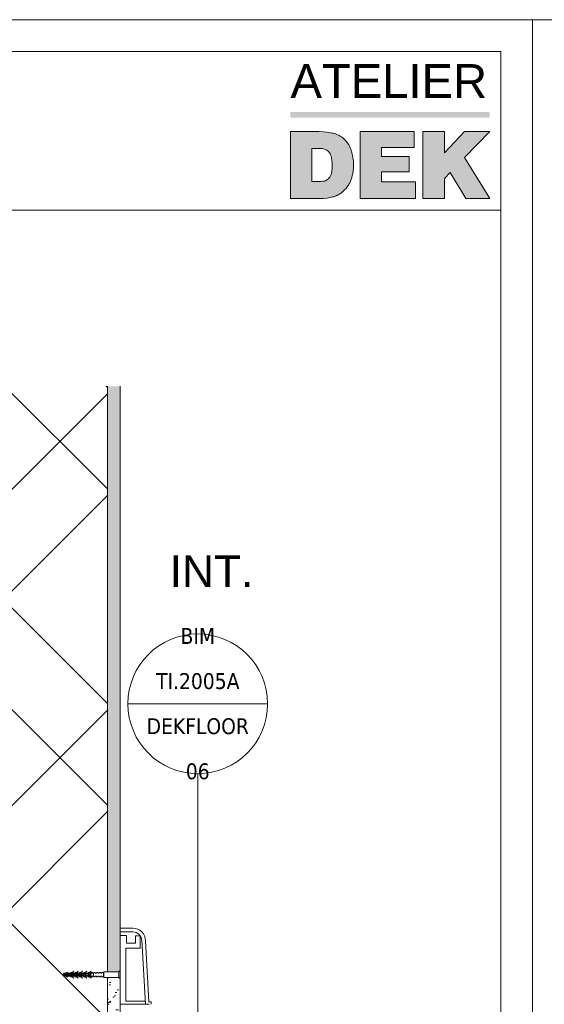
# Model space of a CAD drawing. Header units: millimetres. Extents: x -164296 to 75635, y 29674 to 91116.
# Tile 6 of 20: x -162965 to -162552, y 34867 to 35642. Entities that reach past the tile are written whole.
import ezdxf
from ezdxf.xclip import XClip

# ---------------------------------------------------------------- set-up
doc = ezdxf.new("R2010")
doc.units = ezdxf.units.MM
doc.header["$MEASUREMENT"] = 0
doc.header["$XCLIPFRAME"] = 0
doc.linetypes.add('DASHED', pattern=[19.05, 12.7, -6.35])
for name, color, linetype in [('POHLED ZÁPADNÍ_1__K EXPEDICI', 7, 'Continuous'), ('POHLED ZÁPADNÍ_1_DEK_Kotvení', 7, 'Continuous'), ('POHLED ZÁPADNÍ_1_DEK_KÓTY', 7, 'Continuous'), ('POHLED ZÁPADNÍ_1_DEK_POPIS', 7, 'Continuous'), ('POHLED ZÁPADNÍ_1_DEK_SLABA', 7, 'Continuous'), ('POHLED ZÁPADNÍ_1_DEK_ŠRAFY', 7, 'Continuous'), ('POHLED ZÁPADNÍ_1_moje-rastr-pozn', 7, 'Continuous')]:
    doc.layers.add(name, color=color, linetype=linetype)
doc.styles.add('GENEROVANÝ_STYL_1', font='txt')
doc.styles.add('GENEROVANÝ_STYL_2', font='txt')
doc.styles.add('GENEROVANÝ_STYL_3', font='txt')
pattern_1 = [(307.5, (-335352.469, 4145.192), (9.63411885, 0.3149668), [0, -7.6, 0, -8.5, 0, -8.125]), (277.5, (-335352.469, 4145.192), (-14.1107303, 8.8488835), [0, -4.1, 0, -6.85, 0, -2.625]), (237.5, (-335352.469, 4151.342), (-0.02829527, 15.5707093), [0, -2.5, 0, -9, 0, -11.75]), (227.5, (-335352.469, 4151.342), (-4.3883778, 15.030633), [0, -1.25, 0, -5.9, 0, -6.75])]

# ---------------------------------------------------------------- blocks, each defined once
blk = doc.blocks.new('Kresba_1_1', base_point=(-167022.02, 33615.4))
at = {"layer": 'POHLED ZÁPADNÍ_1_DEK_POPIS', "linetype": 'Continuous', "lineweight": 18}
for color, points in [(40, [(-162594.67, 35569.8), (-162751.51, 35569.8), (-162751.51, 35565.29), (-162594.67, 35565.29)]), (6, [(-162696.62, 35554.29), (-162696.62, 35501.58), (-162653.2, 35501.58), (-162653.2, 35514.72), (-162679.78, 35514.72), (-162679.78, 35522.72), (-162658.15, 35522.72), (-162658.15, 35534.82), (-162679.77, 35534.82), (-162679.77, 35541.76), (-162654.27, 35541.76), (-162654.27, 35554.29)]), (6, [(-162647.35, 35554.28), (-162647.35, 35501.57), (-162630.3, 35501.57), (-162630.3, 35517.35), (-162625.88, 35521.99), (-162613.41, 35501.59), (-162594.65, 35501.59), (-162614.5, 35533.89), (-162594.65, 35554.28), (-162614.55, 35554.28), (-162630.41, 35537.71), (-162630.3, 35554.29)])]:
    blk.add_hatch(color=color, dxfattribs=at).paths.add_polyline_path(points)
h = blk.add_hatch(color=6, dxfattribs=at)
h.paths.add_polyline_path([(-162751.51, 35501.58), (-162725.59, 35501.58), (-162722.99, 35501.99), (-162721.46, 35502.21), (-162720.17, 35502.42), (-162719.31, 35502.63), (-162718.45, 35502.85), (-162717.59, 35503.06), (-162716.96, 35503.3), (-162716.29, 35503.52), (-162715.64, 35503.73), (-162715.2, 35503.94), (-162714.77, 35504.17), (-162714.35, 35504.37), (-162713.92, 35504.57), (-162713.48, 35504.8), (-162713.05, 35505.02), (-162712.63, 35505.24), (-162711.97, 35505.67), (-162711.32, 35506.11), (-162710.89, 35506.53), (-162710.45, 35506.96), (-162710.02, 35507.4), (-162709.57, 35507.82), (-162709.15, 35508.25), (-162708.71, 35508.68), (-162708.06, 35509.35), (-162707.42, 35509.99), (-162706.77, 35510.85), (-162706.34, 35511.51), (-162705.91, 35512.15), (-162705.47, 35512.8), (-162705.25, 35513.24), (-162705.05, 35513.67), (-162704.84, 35514.1), (-162704.61, 35514.53), (-162704.39, 35514.96), (-162704.18, 35515.39), (-162703.98, 35516.04), (-162703.75, 35516.7), (-162703.52, 35517.35), (-162703.32, 35517.99), (-162703.1, 35518.64), (-162702.88, 35519.49), (-162702.67, 35520.37), (-162702.45, 35521.45), (-162702.24, 35523.21), (-162702.02, 35526), (-162702.02, 35531.39), (-162702.23, 35532.47), (-162702.46, 35533.99), (-162702.66, 35535.52), (-162702.88, 35536.59), (-162703.1, 35537.44), (-162703.31, 35538.34), (-162703.53, 35538.94), (-162703.74, 35539.61), (-162703.97, 35540.25), (-162704.19, 35540.9), (-162704.4, 35541.57), (-162704.83, 35542.41), (-162705.26, 35543.28), (-162705.7, 35543.92), (-162706.13, 35544.78), (-162706.78, 35545.64), (-162707.43, 35546.5), (-162708.3, 35547.37), (-162709.16, 35548.25), (-162710.02, 35549.1), (-162711.31, 35550.17), (-162712.42, 35550.82), (-162713.28, 35551.27), (-162714.15, 35551.69), (-162714.98, 35552.14), (-162716.05, 35552.55), (-162716.73, 35552.78), (-162717.79, 35552.98), (-162718.65, 35553.19), (-162719.76, 35553.41), (-162721.07, 35553.63), (-162723.01, 35553.86), (-162725.56, 35554.06), (-162728.93, 35554.28), (-162751.51, 35554.29)])
h.paths.add_polyline_path([(-162727.52, 35514.95), (-162734.65, 35514.95), (-162734.65, 35541.09), (-162727.77, 35541.11), (-162726.24, 35540.88), (-162725.39, 35540.67), (-162724.08, 35540.23), (-162722.78, 35539.61), (-162721.69, 35538.74), (-162720.82, 35537.66), (-162720.39, 35537.01), (-162719.96, 35536.11), (-162719.54, 35535.03), (-162719.31, 35534.4), (-162719.11, 35533.34), (-162718.88, 35531.83), (-162718.67, 35529.15), (-162718.67, 35525.96), (-162718.88, 35522.72), (-162719.09, 35521.86), (-162719.32, 35521.24), (-162719.52, 35520.58), (-162719.75, 35519.96), (-162720.18, 35519.06), (-162720.62, 35518.42), (-162721.05, 35517.78), (-162721.69, 35517.12), (-162722.56, 35516.49), (-162723.21, 35516.04), (-162724.06, 35515.6), (-162724.73, 35515.38), (-162726.01, 35515.17)], flags=0)
at = {"layer": 'POHLED ZÁPADNÍ_1_DEK_ŠRAFY', "linetype": 'Continuous', "lineweight": 18}
h = blk.add_hatch(dxfattribs=at)
h.set_pattern_fill('ZDIVO2_0001', color=3, style=0, pattern_type=2)
h.set_pattern_definition([(45, (-333928.48, 10917.94), (-124.4508, 124.4508), []), (45, (-333848.48, 10917.94), (-124.4508, 124.4508), []), (135, (-333928.48, 10917.94), (124.4508, 124.4508), []), (135, (-333848.48, 10917.94), (124.4508, 124.4508), [])])
h.paths.add_polyline_path([(-163195.52, 34726.51), (-163195.52, 34612.28), (-162895.52, 34612.28), (-162895.52, 35353.84), (-163195.52, 35353.84), (-163195.52, 35317.95), (-163118.94, 35317.95, -0.146838), (-163115.37, 35316.52), (-163115.37, 35307.94, -0.146838), (-163118.94, 35306.51), (-163195.49, 35306.51), (-163195.46, 34937.95), (-163118.94, 34937.95, -0.146838), (-163115.37, 34936.52), (-163115.37, 34927.94, -0.146838), (-163118.94, 34926.51), (-163195.46, 34926.51), (-163195.44, 34737.95), (-163118.94, 34737.95, -0.146838), (-163115.37, 34736.52), (-163115.37, 34727.94, -0.146838), (-163118.94, 34726.51)])
h = blk.add_hatch(dxfattribs=at)
h.set_pattern_fill('AR_SAND_0001', color=3, style=0, pattern_type=2)
h.set_pattern_definition(pattern_1)
h.paths.add_polyline_path([(-162885.52, 35353.84), (-162895.52, 35353.84), (-162895.52, 34892.76), (-162886.58, 34892.76), (-162885.52, 34893.83)])
h = blk.add_hatch(dxfattribs=at)
h.set_pattern_fill('AR_SAND_0001', color=3, style=0, pattern_type=2)
h.set_pattern_definition(pattern_1)
h.paths.add_polyline_path([(-162895.52, 34888.51), (-162895.52, 34597.28), (-162885.52, 34597.28), (-162885.52, 34887.45), (-162886.58, 34888.51)])
at = {"layer": 'POHLED ZÁPADNÍ_1__K EXPEDICI', "color": 3, "linetype": 'Continuous', "lineweight": 18, "flags": 128}
blk.add_lwpolyline([(-164045.95, 35642.4), (-162560.95, 35642.4), (-162560.95, 33542.4), (-164045.95, 33542.4)], close=True, dxfattribs=at)
at = {"layer": 'POHLED ZÁPADNÍ_1_DEK_Kotvení', "color": 41, "linetype": 'DASHED', "lineweight": 18}
for p, q in [((-162930.14, 34891.28), (-162929.5, 34891.91)), ((-162930.14, 34890.85), (-162930.14, 34891.28)), ((-162930.14, 34890), (-162930.14, 34890.43)), ((-162930.14, 34890), (-162929.5, 34889.36)), ((-162927.84, 34891.91), (-162929.5, 34891.91)), ((-162928.14, 34891.62), (-162929.5, 34891.62)), ((-162928.14, 34889.66), (-162929.5, 34889.66)), ((-162927.84, 34889.36), (-162929.5, 34889.36)), ((-162928.6, 34891.12), (-162929.49, 34891.03)), ((-162928.8, 34890.03), (-162929.49, 34890.1)), ((-162928.8, 34890.01), (-162928.6, 34891.15)), ((-162928.73, 34889.8), (-162928.8, 34890.01)), ((-162928.59, 34890.01), (-162928.73, 34889.8)), ((-162928.45, 34891.36), (-162928.6, 34891.15)), ((-162928.59, 34890.01), (-162928.39, 34891.15)), ((-162927.75, 34889.93), (-162928.59, 34890.01)), ((-162928.39, 34891.15), (-162928.45, 34891.36)), ((-162927.52, 34891.23), (-162928.39, 34891.15)), ((-162927.95, 34891.72), (-162927.65, 34892.23)), ((-162927.95, 34889.56), (-162927.65, 34889.04)), ((-162927.75, 34889.91), (-162927.52, 34891.25)), ((-162927.68, 34889.69), (-162927.75, 34889.91)), ((-162927.54, 34889.91), (-162927.68, 34889.69)), ((-162927.54, 34889.91), (-162927.3, 34891.25)), ((-162926.71, 34889.82), (-162927.54, 34889.91)), ((-162927.37, 34891.47), (-162927.52, 34891.25)), ((-162926.74, 34892.34), (-162927.47, 34892.34)), ((-162926.74, 34888.94), (-162927.47, 34888.94)), ((-162927.3, 34891.25), (-162927.37, 34891.47)), ((-162926.44, 34891.34), (-162927.3, 34891.25)), ((-162926.74, 34891.62), (-162926.74, 34892.34)), ((-162924.44, 34891.91), (-162926.74, 34891.91)), ((-162924.74, 34891.62), (-162926.74, 34891.62)), ((-162926.74, 34888.94), (-162926.74, 34889.66)), ((-162924.74, 34889.66), (-162926.74, 34889.66)), ((-162924.44, 34889.36), (-162926.74, 34889.36)), ((-162926.71, 34889.8), (-162926.43, 34891.36)), ((-162926.64, 34889.59), (-162926.71, 34889.8)), ((-162926.5, 34889.8), (-162926.64, 34889.59)), ((-162926.5, 34889.8), (-162926.22, 34891.36)), ((-162925.66, 34889.72), (-162926.5, 34889.8)), ((-162926.29, 34891.57), (-162926.43, 34891.36)), ((-162926.22, 34891.36), (-162926.29, 34891.57)), ((-162925.66, 34891.42), (-162926.22, 34891.36)), ((-162925.66, 34889.72), (-162925.36, 34891.42)), ((-162925.36, 34891.42), (-162925.66, 34891.42)), ((-162925.59, 34889.51), (-162925.66, 34889.72)), ((-162925.45, 34889.72), (-162925.59, 34889.51)), ((-162925.45, 34889.72), (-162925.15, 34891.42)), ((-162924.6, 34889.72), (-162925.45, 34889.72)), ((-162925.22, 34891.63), (-162925.36, 34891.42)), ((-162925.15, 34891.42), (-162925.22, 34891.63)), ((-162924.3, 34891.42), (-162925.15, 34891.42)), ((-162924.6, 34889.72), (-162924.3, 34891.42)), ((-162924.53, 34889.51), (-162924.6, 34889.72)), ((-162924.55, 34891.72), (-162924.25, 34892.23)), ((-162924.55, 34889.56), (-162924.25, 34889.04)), ((-162924.39, 34889.72), (-162924.53, 34889.51)), ((-162924.39, 34889.72), (-162924.09, 34891.42)), ((-162923.54, 34889.72), (-162924.39, 34889.72)), ((-162924.16, 34891.63), (-162924.3, 34891.42)), ((-162924.09, 34891.42), (-162924.16, 34891.63)), ((-162923.24, 34891.42), (-162924.09, 34891.42)), ((-162923.34, 34892.34), (-162924.07, 34892.34)), ((-162923.34, 34888.94), (-162924.07, 34888.94)), ((-162921.84, 34893.42), (-162923.7, 34892.34)), ((-162921.84, 34887.86), (-162923.7, 34888.94)), ((-162923.54, 34889.72), (-162923.24, 34891.42)), ((-162923.47, 34889.51), (-162923.54, 34889.72)), ((-162923.32, 34889.72), (-162923.47, 34889.51)), ((-162923.34, 34891.91), (-162921.84, 34893.42)), ((-162923.34, 34891.62), (-162923.34, 34892.34)), ((-162921.04, 34891.91), (-162923.34, 34891.91)), ((-162921.34, 34891.62), (-162923.34, 34891.62)), ((-162923.34, 34888.94), (-162923.34, 34889.66)), ((-162921.34, 34889.66), (-162923.34, 34889.66)), ((-162923.34, 34889.36), (-162921.84, 34887.86)), ((-162921.04, 34889.36), (-162923.34, 34889.36)), ((-162923.32, 34889.72), (-162923.02, 34891.42)), ((-162922.47, 34889.72), (-162923.32, 34889.72)), ((-162923.09, 34891.63), (-162923.24, 34891.42)), ((-162923.02, 34891.42), (-162923.09, 34891.63)), ((-162922.17, 34891.42), (-162923.02, 34891.42)), ((-162922.47, 34889.72), (-162922.17, 34891.42)), ((-162922.41, 34889.51), (-162922.47, 34889.72)), ((-162922.26, 34889.72), (-162922.41, 34889.51)), ((-162922.26, 34889.72), (-162921.96, 34891.42)), ((-162921.41, 34889.72), (-162922.26, 34889.72)), ((-162922.03, 34891.63), (-162922.17, 34891.42)), ((-162921.96, 34891.42), (-162922.03, 34891.63)), ((-162921.11, 34891.42), (-162921.96, 34891.42)), ((-162921.41, 34889.72), (-162921.11, 34891.42)), ((-162921.34, 34889.51), (-162921.41, 34889.72)), ((-162921.2, 34889.72), (-162921.34, 34889.51)), ((-162921.2, 34889.72), (-162920.9, 34891.42)), ((-162920.35, 34889.72), (-162921.2, 34889.72)), ((-162921.15, 34891.72), (-162920.85, 34892.23)), ((-162921.15, 34889.56), (-162920.85, 34889.04)), ((-162920.97, 34891.63), (-162921.11, 34891.42)), ((-162920.9, 34891.42), (-162920.97, 34891.63)), ((-162920.05, 34891.42), (-162920.9, 34891.42)), ((-162919.94, 34892.34), (-162920.67, 34892.34)), ((-162919.94, 34888.94), (-162920.67, 34888.94)), ((-162920.35, 34889.72), (-162920.05, 34891.42)), ((-162920.28, 34889.51), (-162920.35, 34889.72)), ((-162918.44, 34893.42), (-162920.3, 34892.34)), ((-162918.44, 34887.86), (-162920.3, 34888.94)), ((-162920.14, 34889.72), (-162920.28, 34889.51)), ((-162920.14, 34889.72), (-162919.84, 34891.42)), ((-162919.29, 34889.72), (-162920.14, 34889.72)), ((-162919.91, 34891.63), (-162920.05, 34891.42)), ((-162919.94, 34891.91), (-162918.44, 34893.42)), ((-162919.94, 34891.62), (-162919.94, 34892.34)), ((-162917.64, 34891.91), (-162919.94, 34891.91)), ((-162917.94, 34891.62), (-162919.94, 34891.62)), ((-162917.94, 34889.66), (-162919.94, 34889.66)), ((-162919.94, 34888.94), (-162919.94, 34889.66)), ((-162917.64, 34889.36), (-162919.94, 34889.36)), ((-162919.94, 34889.36), (-162918.44, 34887.86)), ((-162919.84, 34891.42), (-162919.91, 34891.63)), ((-162918.99, 34891.42), (-162919.84, 34891.42)), ((-162919.29, 34889.72), (-162918.99, 34891.42)), ((-162919.22, 34889.51), (-162919.29, 34889.72)), ((-162919.07, 34889.72), (-162919.22, 34889.51)), ((-162919.07, 34889.72), (-162918.77, 34891.42)), ((-162918.22, 34889.72), (-162919.07, 34889.72)), ((-162918.84, 34891.63), (-162918.99, 34891.42)), ((-162918.77, 34891.42), (-162918.84, 34891.63)), ((-162917.92, 34891.42), (-162918.77, 34891.42)), ((-162918.22, 34889.72), (-162917.92, 34891.42)), ((-162918.16, 34889.51), (-162918.22, 34889.72)), ((-162918.01, 34889.72), (-162918.16, 34889.51)), ((-162918.01, 34889.72), (-162917.71, 34891.42)), ((-162917.16, 34889.72), (-162918.01, 34889.72)), ((-162917.78, 34891.63), (-162917.92, 34891.42)), ((-162917.71, 34891.42), (-162917.78, 34891.63)), ((-162917.75, 34891.72), (-162917.45, 34892.23)), ((-162917.75, 34889.56), (-162917.45, 34889.04)), ((-162916.86, 34891.42), (-162917.71, 34891.42)), ((-162916.54, 34892.34), (-162917.27, 34892.34)), ((-162916.54, 34888.94), (-162917.27, 34888.94)), ((-162917.16, 34889.72), (-162916.86, 34891.42)), ((-162917.09, 34889.51), (-162917.16, 34889.72)), ((-162916.95, 34889.72), (-162917.09, 34889.51)), ((-162916.95, 34889.72), (-162916.65, 34891.42)), ((-162916.1, 34889.72), (-162916.95, 34889.72)), ((-162915.04, 34893.42), (-162916.9, 34892.34)), ((-162915.04, 34887.86), (-162916.9, 34888.94)), ((-162916.72, 34891.63), (-162916.86, 34891.42)), ((-162916.65, 34891.42), (-162916.72, 34891.63)), ((-162915.8, 34891.42), (-162916.65, 34891.42)), ((-162916.54, 34891.91), (-162915.04, 34893.42)), ((-162916.54, 34891.62), (-162916.54, 34892.34)), ((-162914.24, 34891.91), (-162916.54, 34891.91)), ((-162914.54, 34891.62), (-162916.54, 34891.62)), ((-162914.54, 34889.66), (-162916.54, 34889.66)), ((-162916.54, 34888.94), (-162916.54, 34889.66)), ((-162914.24, 34889.36), (-162916.54, 34889.36)), ((-162916.54, 34889.36), (-162915.04, 34887.86)), ((-162916.1, 34889.72), (-162915.8, 34891.42)), ((-162916.03, 34889.51), (-162916.1, 34889.72)), ((-162915.89, 34889.72), (-162916.03, 34889.51)), ((-162915.89, 34889.72), (-162915.59, 34891.42)), ((-162915.04, 34889.72), (-162915.89, 34889.72)), ((-162915.66, 34891.63), (-162915.8, 34891.42)), ((-162915.59, 34891.42), (-162915.66, 34891.63)), ((-162914.74, 34891.42), (-162915.59, 34891.42)), ((-162915.04, 34889.72), (-162914.74, 34891.42)), ((-162914.97, 34889.51), (-162915.04, 34889.72)), ((-162914.82, 34889.72), (-162914.97, 34889.51)), ((-162914.82, 34889.72), (-162914.52, 34891.42)), ((-162913.97, 34889.72), (-162914.82, 34889.72)), ((-162914.59, 34891.63), (-162914.74, 34891.42)), ((-162914.52, 34891.42), (-162914.59, 34891.63)), ((-162913.67, 34891.42), (-162914.52, 34891.42)), ((-162914.35, 34891.72), (-162914.05, 34892.23)), ((-162914.35, 34889.56), (-162914.05, 34889.04)), ((-162913.97, 34889.72), (-162913.67, 34891.42)), ((-162913.91, 34889.51), (-162913.97, 34889.72)), ((-162913.76, 34889.72), (-162913.91, 34889.51)), ((-162913.14, 34892.34), (-162913.87, 34892.34)), ((-162913.14, 34888.94), (-162913.87, 34888.94)), ((-162913.76, 34889.72), (-162913.46, 34891.42)), ((-162912.91, 34889.72), (-162913.76, 34889.72)), ((-162913.53, 34891.63), (-162913.67, 34891.42)), ((-162913.46, 34891.42), (-162913.53, 34891.63)), ((-162911.64, 34893.42), (-162913.5, 34892.34)), ((-162911.64, 34887.86), (-162913.5, 34888.94)), ((-162912.61, 34891.42), (-162913.46, 34891.42)), ((-162913.14, 34891.91), (-162911.64, 34893.42)), ((-162913.14, 34891.62), (-162913.14, 34892.34)), ((-162910.84, 34891.91), (-162913.14, 34891.91)), ((-162911.14, 34891.62), (-162913.14, 34891.62)), ((-162911.14, 34889.66), (-162913.14, 34889.66)), ((-162913.14, 34888.94), (-162913.14, 34889.66)), ((-162910.84, 34889.36), (-162913.14, 34889.36)), ((-162913.14, 34889.36), (-162911.64, 34887.86)), ((-162912.91, 34889.72), (-162912.61, 34891.42)), ((-162912.84, 34889.51), (-162912.91, 34889.72)), ((-162912.7, 34889.72), (-162912.84, 34889.51)), ((-162912.7, 34889.72), (-162912.4, 34891.42)), ((-162911.85, 34889.72), (-162912.7, 34889.72)), ((-162912.47, 34891.63), (-162912.61, 34891.42)), ((-162912.4, 34891.42), (-162912.47, 34891.63)), ((-162911.55, 34891.42), (-162912.4, 34891.42)), ((-162911.85, 34889.72), (-162911.55, 34891.42)), ((-162911.78, 34889.51), (-162911.85, 34889.72)), ((-162911.64, 34889.72), (-162911.78, 34889.51)), ((-162911.64, 34889.72), (-162911.34, 34891.42)), ((-162910.79, 34889.72), (-162911.64, 34889.72)), ((-162911.41, 34891.63), (-162911.55, 34891.42)), ((-162911.34, 34891.42), (-162911.41, 34891.63)), ((-162910.49, 34891.42), (-162911.34, 34891.42)), ((-162910.95, 34891.72), (-162910.65, 34892.23)), ((-162910.95, 34889.56), (-162910.65, 34889.04)), ((-162910.79, 34889.72), (-162910.49, 34891.42)), ((-162910.72, 34889.51), (-162910.79, 34889.72)), ((-162910.57, 34889.72), (-162910.72, 34889.51)), ((-162910.57, 34889.72), (-162910.27, 34891.42)), ((-162909.72, 34889.72), (-162910.57, 34889.72)), ((-162910.34, 34891.63), (-162910.49, 34891.42)), ((-162909.74, 34892.34), (-162910.47, 34892.34)), ((-162909.74, 34888.94), (-162910.47, 34888.94)), ((-162910.27, 34891.42), (-162910.34, 34891.63)), ((-162909.42, 34891.42), (-162910.27, 34891.42)), ((-162908.24, 34893.42), (-162910.1, 34892.34)), ((-162908.24, 34887.86), (-162910.1, 34888.94)), ((-162909.74, 34891.91), (-162908.24, 34893.42)), ((-162909.74, 34892.34), (-162909.74, 34891.62)), ((-162909.32, 34891.91), (-162909.74, 34891.91)), ((-162909.32, 34891.62), (-162909.74, 34891.62)), ((-162909.32, 34889.66), (-162909.74, 34889.66)), ((-162909.74, 34888.94), (-162909.74, 34889.66)), ((-162909.32, 34889.36), (-162909.74, 34889.36)), ((-162909.74, 34889.36), (-162908.24, 34887.86)), ((-162909.72, 34889.72), (-162909.42, 34891.42)), ((-162909.72, 34889.72), (-162909.42, 34891.42)), ((-162909.66, 34889.51), (-162909.72, 34889.72)), ((-162909.66, 34889.51), (-162909.72, 34889.72)), ((-162909.51, 34889.72), (-162909.66, 34889.51)), ((-162909.51, 34889.72), (-162909.66, 34889.51)), ((-162909.51, 34889.72), (-162909.21, 34891.42)), ((-162909.51, 34889.72), (-162909.21, 34891.42)), ((-162908.66, 34889.72), (-162909.51, 34889.72)), ((-162909.28, 34891.63), (-162909.42, 34891.42)), ((-162909.28, 34891.63), (-162909.42, 34891.42)), ((-162909.32, 34891.91), (-162908.89, 34892.34)), ((-162909.32, 34889.36), (-162908.89, 34888.94)), ((-162909.21, 34891.42), (-162909.28, 34891.63)), ((-162909.21, 34891.42), (-162909.28, 34891.63)), ((-162908.66, 34891.42), (-162909.21, 34891.42)), ((-162907.19, 34892.34), (-162908.89, 34892.34)), ((-162908.89, 34890.85), (-162908.89, 34892.34)), ((-162908.89, 34890.85), (-162908.89, 34892.34)), ((-162908.89, 34888.94), (-162908.89, 34890.43)), ((-162908.89, 34888.94), (-162908.89, 34890.43)), ((-162907.19, 34888.94), (-162908.89, 34888.94)), ((-162908.66, 34891.42), (-162906.54, 34891.84)), ((-162908.66, 34889.72), (-162908.66, 34891.42)), ((-162906.54, 34889.29), (-162908.66, 34889.72)), ((-162907.19, 34891.91), (-162907.19, 34892.34)), ((-162907.19, 34891.91), (-162907.19, 34892.34)), ((-162906.46, 34891.91), (-162907.19, 34891.91)), ((-162906.46, 34889.36), (-162907.19, 34889.36)), ((-162907.19, 34888.94), (-162907.19, 34889.36)), ((-162907.19, 34888.94), (-162907.19, 34889.36)), ((-162906.54, 34889.29), (-162906.54, 34891.84)), ((-162906.28, 34892.02), (-162905.98, 34892.23)), ((-162906.28, 34889.26), (-162905.98, 34889.04)), ((-162905.07, 34892.34), (-162905.79, 34892.34)), ((-162905.07, 34888.94), (-162905.79, 34888.94)), ((-162905.07, 34891.91), (-162905.07, 34892.34)), ((-162905.07, 34891.91), (-162905.07, 34892.34)), ((-162905.07, 34891.91), (-162905.07, 34892.34)), ((-162904.34, 34891.91), (-162905.07, 34891.91)), ((-162904.34, 34889.36), (-162905.07, 34889.36)), ((-162905.07, 34888.94), (-162905.07, 34889.36)), ((-162905.07, 34888.94), (-162905.07, 34889.36)), ((-162905.07, 34888.94), (-162905.07, 34889.36)), ((-162904.15, 34892.02), (-162903.85, 34892.23)), ((-162904.15, 34889.26), (-162903.85, 34889.04)), ((-162902.94, 34892.34), (-162903.67, 34892.34)), ((-162902.94, 34888.94), (-162903.67, 34888.94)), ((-162902.94, 34891.91), (-162902.94, 34892.34)), ((-162902.94, 34891.91), (-162902.94, 34892.34)), ((-162902.21, 34891.91), (-162902.94, 34891.91)), ((-162902.94, 34888.94), (-162902.94, 34889.36)), ((-162902.94, 34888.94), (-162902.94, 34889.36)), ((-162902.21, 34889.36), (-162902.94, 34889.36)), ((-162902.03, 34892.02), (-162901.73, 34892.23)), ((-162902.03, 34889.26), (-162901.73, 34889.04)), ((-162900.82, 34892.34), (-162901.54, 34892.34)), ((-162900.82, 34888.94), (-162901.54, 34888.94)), ((-162900.82, 34891.91), (-162900.82, 34892.34)), ((-162900.09, 34891.91), (-162900.82, 34891.91)), ((-162900.09, 34889.36), (-162900.82, 34889.36)), ((-162900.82, 34888.94), (-162900.82, 34889.36)), ((-162899.9, 34892.02), (-162899.6, 34892.23)), ((-162899.9, 34889.26), (-162899.6, 34889.04)), ((-162898.69, 34892.34), (-162899.42, 34892.34)), ((-162898.69, 34888.94), (-162899.42, 34888.94)), ((-162898.69, 34892.34), (-162898.27, 34892.76)), ((-162898.69, 34890.85), (-162898.69, 34892.34)), ((-162898.69, 34888.94), (-162898.69, 34890.43)), ((-162898.69, 34888.94), (-162898.27, 34888.51)), ((-162886.58, 34892.76), (-162898.27, 34892.76)), ((-162898.27, 34890.85), (-162898.27, 34892.76)), ((-162898.27, 34888.51), (-162898.27, 34890.43)), ((-162886.58, 34888.51), (-162898.27, 34888.51)), ((-162885.52, 34893.83), (-162886.58, 34892.76)), ((-162886.58, 34888.51), (-162886.58, 34892.76)), ((-162885.52, 34887.45), (-162886.58, 34888.51)), ((-162885.52, 34887.45), (-162885.52, 34893.83))]:
    blk.add_line(p, q, dxfattribs=at)
for centre, radius, start, end in [((-162929.44, 34890.57), 0.47, 95.71059, 264.28941), ((-162928.14, 34891.83), 0.212, 270, 329.53446), ((-162928.14, 34889.45), 0.212, 30.46554, 90), ((-162927.47, 34892.13), 0.212, 90, 149.53446), ((-162927.47, 34892.13), 0.212, 90, 149.53446), ((-162927.47, 34889.15), 0.212, 210.46554, 270), ((-162924.74, 34891.83), 0.212, 270, 329.53446), ((-162924.74, 34889.45), 0.212, 30.46554, 90), ((-162924.07, 34892.13), 0.212, 90, 149.53446), ((-162924.07, 34889.15), 0.212, 210.46554, 270), ((-162921.34, 34891.83), 0.212, 270, 329.53446), ((-162921.34, 34889.45), 0.212, 30.46554, 90), ((-162920.67, 34892.13), 0.212, 90, 149.53446), ((-162920.67, 34889.15), 0.212, 210.46554, 270), ((-162917.94, 34891.83), 0.212, 270, 329.53446), ((-162917.94, 34889.45), 0.212, 30.46554, 90), ((-162917.27, 34892.13), 0.212, 90, 149.53446), ((-162917.27, 34889.15), 0.212, 210.46554, 270), ((-162914.54, 34891.83), 0.212, 270, 329.53446), ((-162914.54, 34889.45), 0.212, 30.46554, 90), ((-162913.87, 34892.13), 0.212, 90, 149.53446), ((-162913.87, 34889.15), 0.212, 210.46554, 270), ((-162911.14, 34891.83), 0.212, 270, 329.53446), ((-162911.14, 34889.45), 0.212, 30.46554, 90), ((-162911.14, 34889.45), 0.212, 30.46554, 90), ((-162910.47, 34892.13), 0.212, 90, 149.53446), ((-162910.47, 34889.15), 0.212, 210.46554, 270), ((-162906.46, 34892.13), 0.212, 270, 329.53446), ((-162906.46, 34889.15), 0.212, 30.46554, 90), ((-162906.46, 34889.15), 0.212, 30.46554, 90), ((-162905.79, 34892.13), 0.212, 90, 149.53446), ((-162905.79, 34889.15), 0.212, 210.46554, 270), ((-162904.34, 34892.13), 0.212, 270, 329.53446), ((-162904.34, 34889.15), 0.212, 30.46554, 90), ((-162904.34, 34889.15), 0.212, 30.46554, 90), ((-162903.67, 34892.13), 0.212, 90, 149.53446), ((-162903.67, 34889.15), 0.212, 210.46554, 270), ((-162902.21, 34892.13), 0.212, 270, 329.53446), ((-162902.21, 34889.15), 0.212, 30.46554, 90), ((-162902.21, 34889.15), 0.212, 30.46554, 90), ((-162901.54, 34892.13), 0.212, 90, 149.53446), ((-162901.54, 34889.15), 0.212, 210.46554, 270), ((-162900.09, 34892.13), 0.212, 270, 329.53446), ((-162900.09, 34889.15), 0.212, 30.46554, 90), ((-162900.09, 34889.15), 0.212, 30.46554, 90), ((-162899.42, 34892.13), 0.212, 90, 149.53446), ((-162899.42, 34889.15), 0.212, 210.46554, 270)]:
    blk.add_arc(centre, radius, start, end, dxfattribs=at)
at = {"layer": 'POHLED ZÁPADNÍ_1_DEK_KÓTY', "color": 6, "linetype": 'Continuous', "lineweight": 18}
for p, q in [((-162879.44, 35103.85), (-162769.44, 35103.85)), ((-162824.44, 35048.85), (-162824.44, 34432.28))]:
    blk.add_line(p, q, dxfattribs=at)
blk.add_circle((-162824.44, 35103.85), 55, dxfattribs=at)
at = {"layer": 'POHLED ZÁPADNÍ_1_DEK_POPIS', "color": 6, "linetype": 'Continuous', "lineweight": 18}
blk.add_line((-164020.95, 35492.4), (-162585.95, 35492.4), dxfattribs=at)
at = {"layer": 'POHLED ZÁPADNÍ_1_DEK_POPIS', "color": 6, "linetype": 'Continuous', "lineweight": 18, "flags": 128}
for points in [[(-164020.95, 35617.4), (-162585.95, 35617.4), (-162585.95, 33567.4), (-164020.95, 33567.4)], [(-162751.51, 35554.29), (-162751.51, 35501.58), (-162725.59, 35501.58), (-162722.99, 35501.99), (-162721.46, 35502.21), (-162720.17, 35502.42), (-162719.31, 35502.63), (-162718.45, 35502.85), (-162717.59, 35503.06), (-162716.96, 35503.3), (-162716.29, 35503.52), (-162715.64, 35503.73), (-162715.2, 35503.94), (-162714.77, 35504.17), (-162714.35, 35504.37), (-162713.92, 35504.57), (-162713.48, 35504.8), (-162713.05, 35505.02), (-162712.63, 35505.24), (-162711.97, 35505.67), (-162711.32, 35506.11), (-162710.89, 35506.53), (-162710.45, 35506.96), (-162710.02, 35507.4), (-162709.57, 35507.82), (-162709.15, 35508.25), (-162708.71, 35508.68), (-162708.06, 35509.35), (-162707.42, 35509.99), (-162706.77, 35510.85), (-162706.34, 35511.51), (-162705.91, 35512.15), (-162705.47, 35512.8), (-162705.25, 35513.24), (-162705.05, 35513.67), (-162704.84, 35514.1), (-162704.61, 35514.53), (-162704.39, 35514.96), (-162704.18, 35515.39), (-162703.98, 35516.04), (-162703.75, 35516.7), (-162703.52, 35517.35), (-162703.32, 35517.99), (-162703.1, 35518.64), (-162702.88, 35519.49), (-162702.67, 35520.37), (-162702.45, 35521.45), (-162702.24, 35523.21), (-162702.02, 35526), (-162702.02, 35529.92), (-162702.02, 35531.39), (-162702.23, 35532.47), (-162702.46, 35533.99), (-162702.66, 35535.52), (-162702.88, 35536.59), (-162703.1, 35537.44), (-162703.31, 35538.34), (-162703.53, 35538.94), (-162703.74, 35539.61), (-162703.97, 35540.25), (-162704.19, 35540.9), (-162704.4, 35541.57), (-162704.83, 35542.41), (-162705.26, 35543.28), (-162705.7, 35543.92), (-162706.13, 35544.78), (-162706.78, 35545.64), (-162707.43, 35546.5), (-162708.3, 35547.37), (-162709.16, 35548.25), (-162710.02, 35549.1), (-162711.31, 35550.17), (-162712.42, 35550.82), (-162713.28, 35551.27), (-162714.15, 35551.69), (-162714.98, 35552.14), (-162716.05, 35552.55), (-162716.73, 35552.78), (-162717.79, 35552.98), (-162718.65, 35553.19), (-162719.76, 35553.41), (-162721.07, 35553.63), (-162723.01, 35553.86), (-162725.56, 35554.06), (-162728.93, 35554.28)], [(-162696.62, 35554.29), (-162696.62, 35501.58), (-162653.2, 35501.58), (-162653.2, 35514.72), (-162679.78, 35514.72), (-162679.78, 35522.72), (-162658.15, 35522.72), (-162658.15, 35534.82), (-162679.77, 35534.82), (-162679.77, 35541.76), (-162654.27, 35541.76), (-162654.27, 35554.29)], [(-162647.35, 35554.28), (-162647.35, 35501.57), (-162630.3, 35501.57), (-162630.3, 35517.35), (-162625.88, 35521.99), (-162613.41, 35501.59), (-162594.65, 35501.59), (-162614.5, 35533.89), (-162594.65, 35554.28), (-162614.55, 35554.28), (-162630.41, 35537.71), (-162630.3, 35554.29)]]:
    blk.add_lwpolyline(points, close=True, dxfattribs=at)
blk.add_lwpolyline([(-162734.65, 35541.09), (-162734.65, 35514.95), (-162727.52, 35514.95), (-162726.01, 35515.17), (-162724.73, 35515.38), (-162724.06, 35515.6), (-162723.21, 35516.04), (-162722.56, 35516.49), (-162721.69, 35517.12), (-162721.05, 35517.78), (-162720.62, 35518.42), (-162720.18, 35519.06), (-162719.75, 35519.96), (-162719.52, 35520.58), (-162719.32, 35521.24), (-162719.09, 35521.86), (-162718.88, 35522.72), (-162718.67, 35525.96), (-162718.67, 35529.15), (-162718.88, 35531.83), (-162719.11, 35533.34), (-162719.31, 35534.4), (-162719.54, 35535.03), (-162719.96, 35536.11), (-162720.39, 35537.01), (-162720.82, 35537.66), (-162721.69, 35538.74), (-162722.78, 35539.61), (-162724.08, 35540.23), (-162725.39, 35540.67), (-162726.24, 35540.88), (-162727.77, 35541.11), (-162734.65, 35541.11)], dxfattribs=at)
at = {"layer": 'POHLED ZÁPADNÍ_1_DEK_SLABA', "color": 153, "linetype": 'Continuous', "lineweight": 18}
for p, q in [((-162895.52, 34892.76), (-162895.52, 35353.84)), ((-162885.52, 34617.28), (-162885.52, 35353.84)), ((-162885.52, 34927.28), (-162875.52, 34927.28)), ((-162885.52, 34927.28), (-162875.52, 34927.28)), ((-162885.52, 34924.28), (-162875.52, 34924.28)), ((-162885.52, 34924.28), (-162875.52, 34924.28)), ((-162885.52, 34921.44), (-162880.62, 34921.44)), ((-162885.52, 34921.44), (-162880.62, 34921.44)), ((-162880.62, 34921.44), (-162880.62, 34915.33)), ((-162880.62, 34921.44), (-162880.62, 34915.33)), ((-162873.34, 34921.14), (-162869.66, 34921.11)), ((-162873.34, 34915.33), (-162873.34, 34921.14)), ((-162873.34, 34915.33), (-162873.34, 34921.14)), ((-162873.34, 34921.14), (-162869.66, 34921.11)), ((-162869.66, 34921.11), (-162869.66, 34911.43)), ((-162869.66, 34921.11), (-162869.66, 34911.43)), ((-162881.09, 34911.43), (-162881.09, 34869.85)), ((-162881.09, 34911.43), (-162881.09, 34869.85)), ((-162869.66, 34911.43), (-162881.09, 34911.43)), ((-162869.66, 34911.43), (-162881.09, 34911.43)), ((-162880.62, 34915.33), (-162873.34, 34915.33)), ((-162880.62, 34915.33), (-162873.34, 34915.33)), ((-162868.53, 34917.68), (-162865.67, 34867.28)), ((-162868.53, 34917.68), (-162865.67, 34867.28)), ((-162865.52, 34917.28), (-162862.82, 34869.28)), ((-162865.52, 34917.28), (-162862.82, 34869.28)), ((-162895.52, 34597.28), (-162895.52, 34888.51)), ((-162885.52, 34867.28), (-162862.67, 34867.28)), ((-162881.09, 34869.85), (-162865.86, 34869.85)), ((-162881.09, 34869.85), (-162865.86, 34869.85)), ((-162861.17, 34869.28), (-162862.82, 34869.28)), ((-162861.17, 34869.28), (-162862.82, 34869.28)), ((-162861.17, 34867.28), (-162861.17, 34869.28))]:
    blk.add_line(p, q, dxfattribs=at)
for radius in [10, 10, 7, 7]:
    blk.add_arc((-162875.52, 34917.28), radius, 0, 90, dxfattribs=at)
at = {"layer": 'POHLED ZÁPADNÍ_1_moje-rastr-pozn', "color": 241, "linetype": 'Continuous', "lineweight": 18}
blk.add_line((-164295.96, 35642.4), (-162125.26, 35642.4), dxfattribs=at)
at = {"layer": 'POHLED ZÁPADNÍ_1_DEK_KÓTY', "color": 6, "linetype": 'Continuous', "lineweight": 18, "insert": (-162846.59, 35195.73), "char_height": 25, "attachment_point": 7, "style": 'GENEROVANÝ_STYL_1'}
blk.add_mtext('\\A1;{\\pql;\\fArial|b0|i0|c238|p38;INT.}', dxfattribs=at)
at = {"layer": 'POHLED ZÁPADNÍ_1_DEK_KÓTY', "color": 180, "linetype": 'Continuous', "lineweight": 18, "insert": (-162824.44, 35103.86), "char_height": 12.5, "attachment_point": 5, "line_spacing_factor": 1.704097, "style": 'GENEROVANÝ_STYL_2'}
blk.add_mtext('\\A1;{\\pqc;\\fTahoma|b0|i0|c238|p34;BIM\\P\\pqc;\\fTahoma|b0|i0|c238|p34;TI.2005A\\P\\pqc;\\fTahoma|b0|i0|c238|p34;DEKFLOOR\\P\\pqc;\\fTahoma|b0|i0|c238|p34;06}', dxfattribs=at)
at = {"layer": 'POHLED ZÁPADNÍ_1_DEK_POPIS', "color": 6, "linetype": 'Continuous', "lineweight": 18, "insert": (-162751.5, 35607.44), "char_height": 26.5755, "attachment_point": 1, "style": 'GENEROVANÝ_STYL_3'}
blk.add_mtext('\\A1;{\\pql;\\fSwis721 BT|b0|i0|c238|p38;ATELIER}', dxfattribs=at)

msp = doc.modelspace()

# ---------------------------------------------------------------- block references
at = {"color": 9, "linetype": 'Continuous', "lineweight": 13}
ref = msp.add_blockref('Kresba_1_1', (-167022.02, 33615.4), dxfattribs=at)
XClip(ref).set_block_clipping_path([(-164295.9554354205, 33091.5313273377), (-162125.2574305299, 38087.1220507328)])

doc.saveas('drawing.dxf')
